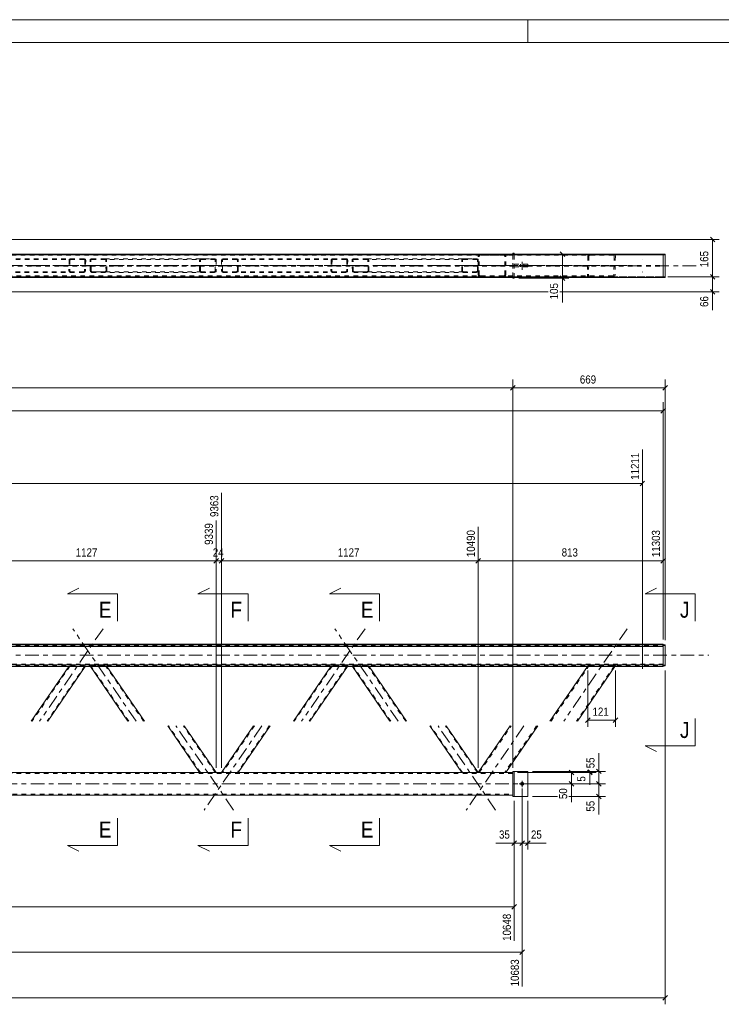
# Model space of a CAD drawing. Header units: millimetres. Extents: x 0 to 914, y 0 to 420.
# Tile 9 of 10: x 592 to 747, y 204 to 420. Entities that reach past the tile are written whole.
import ezdxf

# ---------------------------------------------------------------- set-up
doc = ezdxf.new("R2010")
doc.units = ezdxf.units.MM
for name, pattern in [('XKITLINE00', [0]), ('XKITLINE01', [4, 1, -1, 1, -1]), ('XKITLINE02', [4, 2, -2]), ('XKITLINE03', [6, 3, -1, 1, -1])]:
    doc.linetypes.add(name, pattern=pattern)
for name, color, linetype, lineweight in [('Arkusz rysunku', 3, 'Continuous', 0), ('Element', 2, 'Continuous', 0), ('Przekrój', 7, 'Continuous', 0), ('Wymiar', 4, 'Continuous', 0), ('Śruba', 3, 'Continuous', 0)]:
    doc.layers.add(name, color=color, linetype=linetype, lineweight=lineweight)
doc.styles.add('ARIAL', font='ARIAL.TTF')

msp = doc.modelspace()

# ---------------------------------------------------------------- linework, layer by layer
at = {"layer": 'Arkusz rysunku', "linetype": 'XKITLINE00', "lineweight": 0}
for p, q in [((914, 420), (0, 420)), ((704, 415), (704, 420)), ((909, 415), (5, 415))]:
    msp.add_line(p, q, dxfattribs=at)
at = {"layer": 'Element', "linetype": 'XKITLINE00', "lineweight": 0}
for p, q in [((733.78, 368.48), (135.58, 368.48)), ((135.58, 368.47), (733.78, 368.47)), ((135.58, 368.34), (733.78, 368.34)), ((135.58, 368.33), (733.78, 368.33)), ((700.73, 368.73), (700.73, 368.48)), ((701.03, 368.73), (700.73, 368.73)), ((701.03, 368.73), (701.03, 368.48)), ((717.69, 368.48), (717.67, 368.48)), ((717.69, 368.48), (722.78, 368.48)), ((717.69, 368.48), (717.69, 368.48)), ((722.78, 368.48), (722.79, 368.48)), ((733.78, 368.47), (733.78, 368.48)), ((733.78, 368.33), (733.78, 368.48)), ((733.78, 368.48), (734.18, 368.48)), ((733.78, 363.33), (733.78, 368.34)), ((733.78, 368.33), (734.18, 368.33)), ((734.18, 368.48), (734.18, 363.34)), ((450.02, 363.33), (733.78, 363.33)), ((700.73, 363.33), (700.73, 363.23)), ((700.73, 363.23), (701.03, 363.23)), ((701.03, 363.23), (701.03, 363.33)), ((733.78, 363.34), (734.18, 363.34)), ((135.58, 282.8), (733.78, 282.8)), ((135.58, 282.65), (733.78, 282.65)), ((733.78, 282.25), (135.58, 282.25)), ((733.78, 282.8), (733.78, 282.25)), ((734.18, 282.65), (733.78, 282.65)), ((733.78, 282.5), (734.18, 282.5)), ((733.78, 282.5), (733.78, 278)), ((734.18, 282.65), (734.18, 278)), ((135.58, 278.25), (733.78, 278.25)), ((717.57, 277.85), (151.85, 277.85)), ((603.18, 277.85), (594.95, 265.83)), ((606.81, 277.85), (598.59, 265.83)), ((616.17, 265.83), (607.94, 277.85)), ((619.8, 265.83), (611.57, 277.85)), ((660.74, 277.85), (652.52, 265.83)), ((664.38, 277.85), (656.15, 265.83)), ((673.73, 265.83), (665.5, 277.85)), ((677.37, 265.83), (669.14, 277.85)), ((717.1, 277.85), (708.87, 265.83)), ((723.16, 277.85), (714.93, 265.83)), ((717.58, 277.85), (717.57, 277.85)), ((717.58, 277.85), (722.67, 277.85)), ((722.67, 277.85), (722.68, 277.85)), ((733.78, 277.85), (722.68, 277.85)), ((733.78, 278.25), (733.78, 277.85)), ((733.78, 278), (734.18, 278)), ((631.92, 254.58), (624.91, 264.83)), ((635.56, 254.58), (628.54, 264.83)), ((643.78, 264.83), (636.76, 254.58)), ((647.41, 264.83), (640.4, 254.58)), ((689.49, 254.58), (682.47, 264.83)), ((693.12, 254.58), (686.11, 264.83)), ((700.13, 264.83), (693.12, 254.58)), ((706.19, 264.83), (699.18, 254.58)), ((693.12, 254.58), (435.82, 254.58)), ((693.12, 254.58), (693.12, 254.58)), ((698.69, 254.58), (693.12, 254.58)), ((699.14, 254.58), (698.69, 254.58)), ((699.18, 254.58), (699.14, 254.58)), ((700.73, 254.58), (699.18, 254.58)), ((699.18, 254.58), (699.18, 254.58)), ((701.03, 254.83), (700.73, 254.83)), ((700.73, 254.83), (700.73, 249.33)), ((701.03, 249.33), (701.03, 254.83)), ((704.03, 254.83), (701.03, 254.83)), ((704.03, 249.33), (704.03, 254.83)), ((426.82, 249.58), (700.73, 249.58)), ((700.73, 249.33), (701.03, 249.33)), ((701.03, 249.33), (704.03, 249.33))]:
    msp.add_line(p, q, dxfattribs=at)
at = {"layer": 'Element', "linetype": 'XKITLINE01', "lineweight": 0}
for p, q in [((700.73, 368.48), (168.62, 368.48)), ((168.62, 368.28), (700.73, 368.28)), ((693.12, 368.08), (693.15, 368.23)), ((693.12, 363.88), (693.12, 368.08)), ((693.38, 368.16), (693.36, 368.08)), ((693.36, 363.88), (693.36, 368.08)), ((693.43, 368.22), (693.38, 368.16)), ((693.42, 368.45), (693.53, 368.47)), ((693.51, 368.26), (693.43, 368.22)), ((693.6, 368.28), (693.51, 368.26)), ((693.53, 368.47), (693.6, 368.48)), ((717.67, 368.48), (693.6, 368.48)), ((722.78, 368.28), (693.6, 368.28)), ((698.69, 368.48), (698.88, 368.45)), ((698.78, 368.26), (698.69, 368.28)), ((698.86, 368.22), (698.78, 368.26)), ((698.92, 368.16), (698.86, 368.22)), ((698.93, 368.08), (698.92, 368.16)), ((698.93, 363.88), (698.93, 368.08)), ((699.14, 368.23), (699.18, 368.08)), ((699.18, 363.88), (699.18, 368.08)), ((700.73, 363.33), (700.73, 368.48)), ((700.73, 368.48), (700.73, 363.48)), ((701.03, 363.33), (701.03, 368.48)), ((717.2, 368.08), (717.11, 363.88)), ((717.24, 368.23), (717.2, 368.08)), ((717.35, 368.36), (717.24, 368.23)), ((717.51, 368.45), (717.35, 368.36)), ((717.44, 368.08), (717.35, 363.88)), ((717.44, 368.08), (717.46, 368.16)), ((717.46, 368.16), (717.51, 368.22)), ((717.69, 368.48), (717.51, 368.45)), ((717.51, 368.22), (717.59, 368.27)), ((717.59, 368.27), (717.69, 368.28)), ((722.78, 368.28), (722.87, 368.27)), ((722.79, 368.48), (722.97, 368.45)), ((722.87, 368.27), (722.95, 368.22)), ((723.01, 368.08), (722.92, 363.88)), ((722.95, 368.22), (723, 368.16)), ((723.12, 368.37), (722.97, 368.45)), ((723, 368.16), (723.01, 368.08)), ((723.22, 368.24), (723.12, 368.37)), ((723.26, 368.08), (723.17, 363.88)), ((723.26, 368.08), (723.22, 368.24)), ((733.78, 368.48), (733.78, 368.34)), ((733.78, 368.48), (733.78, 363.34)), ((450.02, 365.99), (733.78, 365.99)), ((450.02, 365.83), (733.78, 365.83)), ((606.54, 367.48), (579.56, 367.48)), ((606.53, 367.33), (579.56, 367.33)), ((603.26, 367.18), (603.21, 364.78)), ((603.29, 367.29), (603.26, 367.18)), ((603.37, 367.39), (603.29, 367.29)), ((603.49, 367.46), (603.37, 367.39)), ((603.44, 367.18), (603.39, 364.78)), ((603.44, 367.18), (603.46, 367.24)), ((603.46, 367.24), (603.5, 367.29)), ((603.63, 367.48), (603.49, 367.46)), ((603.5, 367.29), (603.56, 367.32)), ((603.56, 367.32), (603.62, 367.33)), ((606.53, 367.33), (606.6, 367.32)), ((606.67, 367.46), (606.54, 367.48)), ((606.6, 367.32), (606.66, 367.29)), ((606.66, 367.29), (606.7, 367.24)), ((606.71, 367.18), (606.66, 364.78)), ((606.79, 367.39), (606.67, 367.46)), ((606.7, 367.24), (606.71, 367.18)), ((606.87, 367.29), (606.79, 367.39)), ((606.89, 367.18), (606.84, 364.78)), ((606.89, 367.18), (606.87, 367.29)), ((607.88, 367.29), (607.86, 367.18)), ((607.91, 364.78), (607.86, 367.18)), ((607.96, 367.39), (607.88, 367.29)), ((608.08, 367.46), (607.96, 367.39)), ((608.04, 367.18), (608.05, 367.24)), ((608.09, 364.78), (608.04, 367.18)), ((608.05, 367.24), (608.09, 367.29)), ((608.22, 367.48), (608.08, 367.46)), ((608.09, 367.29), (608.15, 367.32)), ((608.15, 367.32), (608.22, 367.33)), ((608.22, 367.48), (611.12, 367.48)), ((608.22, 367.33), (632.28, 367.33)), ((608.22, 367.33), (611.13, 367.33)), ((611.12, 367.48), (635.19, 367.48)), ((611.26, 367.46), (611.12, 367.48)), ((611.13, 367.33), (611.2, 367.32)), ((611.2, 367.32), (611.26, 367.29)), ((611.38, 367.39), (611.26, 367.46)), ((611.26, 367.29), (611.3, 367.24)), ((611.3, 367.24), (611.31, 367.18)), ((611.36, 364.78), (611.31, 367.18)), ((611.46, 367.29), (611.38, 367.39)), ((611.49, 367.18), (611.46, 367.29)), ((611.55, 364.78), (611.49, 367.18)), ((631.92, 367.18), (631.95, 367.29)), ((631.92, 364.78), (631.92, 367.18)), ((631.95, 367.29), (632.03, 367.39)), ((632.03, 367.39), (632.14, 367.46)), ((632.12, 367.24), (632.1, 367.18)), ((632.1, 364.78), (632.1, 367.18)), ((632.15, 367.29), (632.12, 367.24)), ((632.14, 367.46), (632.28, 367.48)), ((632.21, 367.32), (632.15, 367.29)), ((632.28, 367.33), (632.21, 367.32)), ((632.28, 367.48), (635.19, 367.48)), ((632.28, 367.33), (635.19, 367.33)), ((635.19, 367.48), (635.33, 367.46)), ((635.26, 367.32), (635.19, 367.33)), ((635.32, 367.29), (635.26, 367.32)), ((635.36, 367.24), (635.32, 367.29)), ((635.33, 367.46), (635.45, 367.39)), ((635.37, 367.18), (635.36, 367.24)), ((635.37, 364.78), (635.37, 367.18)), ((635.45, 367.39), (635.53, 367.29)), ((635.53, 367.29), (635.56, 367.18)), ((635.56, 367.18), (635.56, 364.78)), ((636.76, 367.18), (636.79, 367.29)), ((636.76, 367.18), (636.76, 364.78)), ((636.79, 367.29), (636.87, 367.39)), ((636.87, 367.39), (636.99, 367.46)), ((636.96, 367.24), (636.94, 367.18)), ((636.94, 364.78), (636.94, 367.18)), ((637, 367.29), (636.96, 367.24)), ((636.99, 367.46), (637.13, 367.48)), ((637.06, 367.32), (637, 367.29)), ((637.13, 367.33), (637.06, 367.32)), ((664.1, 367.48), (637.13, 367.48)), ((664.1, 367.33), (637.13, 367.33)), ((640.03, 367.48), (640.17, 367.46)), ((640.1, 367.32), (640.03, 367.33)), ((640.16, 367.29), (640.1, 367.32)), ((640.2, 367.24), (640.16, 367.29)), ((640.17, 367.46), (640.29, 367.39)), ((640.22, 367.18), (640.2, 367.24)), ((640.22, 364.78), (640.22, 367.18)), ((640.29, 367.39), (640.37, 367.29)), ((640.37, 367.29), (640.4, 367.18)), ((640.4, 364.78), (640.4, 367.18)), ((660.82, 367.18), (660.77, 364.78)), ((660.85, 367.29), (660.82, 367.18)), ((660.94, 367.39), (660.85, 367.29)), ((661.05, 367.46), (660.94, 367.39)), ((661.01, 367.18), (660.95, 364.78)), ((661.01, 367.18), (661.02, 367.24)), ((661.02, 367.24), (661.06, 367.29)), ((661.19, 367.48), (661.05, 367.46)), ((661.06, 367.29), (661.12, 367.32)), ((661.12, 367.32), (661.19, 367.33)), ((664.24, 367.46), (664.1, 367.48)), ((664.1, 367.33), (664.17, 367.32)), ((664.17, 367.32), (664.23, 367.29)), ((664.23, 367.29), (664.27, 367.24)), ((664.28, 367.18), (664.23, 364.78)), ((664.36, 367.39), (664.24, 367.46)), ((664.27, 367.24), (664.28, 367.18)), ((664.43, 367.29), (664.36, 367.39)), ((664.46, 367.18), (664.41, 364.78)), ((664.46, 367.18), (664.43, 367.29)), ((665.45, 367.29), (665.42, 367.18)), ((665.48, 364.78), (665.42, 367.18)), ((665.53, 367.39), (665.45, 367.29)), ((665.64, 367.46), (665.53, 367.39)), ((665.61, 367.18), (665.62, 367.24)), ((665.66, 364.78), (665.61, 367.18)), ((665.62, 367.24), (665.66, 367.29)), ((665.78, 367.48), (665.64, 367.46)), ((665.66, 367.29), (665.72, 367.32)), ((665.72, 367.32), (665.79, 367.33)), ((665.78, 367.48), (668.69, 367.48)), ((665.79, 367.33), (689.85, 367.33)), ((665.79, 367.33), (668.69, 367.33)), ((668.69, 367.48), (692.76, 367.48)), ((668.83, 367.46), (668.69, 367.48)), ((668.69, 367.33), (668.76, 367.32)), ((668.76, 367.32), (668.82, 367.29)), ((668.82, 367.29), (668.86, 367.24)), ((668.95, 367.39), (668.83, 367.46)), ((668.86, 367.24), (668.88, 367.18)), ((668.93, 364.78), (668.88, 367.18)), ((669.03, 367.29), (668.95, 367.39)), ((669.06, 367.18), (669.03, 367.29)), ((669.11, 364.78), (669.06, 367.18)), ((689.49, 367.18), (689.51, 367.29)), ((689.49, 364.78), (689.49, 367.18)), ((689.51, 367.29), (689.59, 367.39)), ((689.59, 367.39), (689.71, 367.46)), ((689.68, 367.24), (689.67, 367.18)), ((689.67, 364.78), (689.67, 367.18)), ((689.72, 367.29), (689.68, 367.24)), ((689.71, 367.46), (689.85, 367.48)), ((689.78, 367.32), (689.72, 367.29)), ((689.85, 367.33), (689.78, 367.32)), ((689.85, 367.48), (692.76, 367.48)), ((689.85, 367.33), (692.76, 367.33)), ((692.76, 367.48), (692.9, 367.46)), ((692.83, 367.32), (692.76, 367.33)), ((692.89, 367.29), (692.83, 367.32)), ((692.93, 367.24), (692.89, 367.29)), ((692.9, 367.46), (693.01, 367.39)), ((692.94, 367.18), (692.93, 367.24)), ((692.94, 364.78), (692.94, 367.18)), ((693.01, 367.39), (693.09, 367.29)), ((693.09, 367.29), (693.12, 367.18)), ((693.12, 364.78), (693.12, 367.18)), ((701.03, 365.68), (701.03, 366.28)), ((701.03, 366.28), (704.03, 366.28)), ((701.03, 366.28), (701.03, 365.68)), ((701.03, 365.68), (704.03, 365.68)), ((704.03, 365.68), (704.03, 366.28)), ((700.73, 363.68), (450.02, 363.68)), ((606.47, 364.63), (579.56, 364.63)), ((606.47, 364.48), (579.56, 364.48)), ((603.21, 364.78), (603.23, 364.66)), ((603.23, 364.66), (603.31, 364.57)), ((603.31, 364.57), (603.42, 364.5)), ((603.4, 364.72), (603.39, 364.78)), ((603.44, 364.67), (603.4, 364.72)), ((603.42, 364.5), (603.56, 364.48)), ((603.5, 364.64), (603.44, 364.67)), ((603.57, 364.63), (603.5, 364.64)), ((606.54, 364.64), (606.47, 364.63)), ((606.47, 364.48), (606.61, 364.5)), ((606.6, 364.67), (606.54, 364.64)), ((606.64, 364.72), (606.6, 364.67)), ((606.61, 364.5), (606.73, 364.57)), ((606.66, 364.78), (606.64, 364.72)), ((606.73, 364.57), (606.81, 364.66)), ((606.81, 364.66), (606.84, 364.78)), ((607.91, 364.78), (607.94, 364.66)), ((607.94, 364.66), (608.02, 364.57)), ((608.02, 364.57), (608.14, 364.5)), ((608.11, 364.72), (608.09, 364.78)), ((608.15, 364.67), (608.11, 364.72)), ((608.14, 364.5), (608.28, 364.48)), ((608.21, 364.64), (608.15, 364.67)), ((608.28, 364.63), (608.21, 364.64)), ((632.28, 364.63), (608.28, 364.63)), ((608.28, 364.63), (611.19, 364.63)), ((611.19, 364.48), (608.28, 364.48)), ((611.25, 364.64), (611.19, 364.63)), ((611.19, 364.48), (611.33, 364.5)), ((635.19, 364.48), (611.19, 364.48)), ((611.31, 364.67), (611.25, 364.64)), ((611.35, 364.72), (611.31, 364.67)), ((611.33, 364.5), (611.44, 364.57)), ((611.36, 364.78), (611.35, 364.72)), ((611.44, 364.57), (611.52, 364.66)), ((611.52, 364.66), (611.55, 364.78)), ((631.95, 364.66), (631.92, 364.78)), ((632.03, 364.57), (631.95, 364.66)), ((632.14, 364.5), (632.03, 364.57)), ((632.1, 364.78), (632.12, 364.72)), ((632.12, 364.72), (632.15, 364.67)), ((632.28, 364.48), (632.14, 364.5)), ((632.15, 364.67), (632.21, 364.64)), ((632.21, 364.64), (632.28, 364.63)), ((635.19, 364.63), (632.28, 364.63)), ((632.28, 364.48), (635.19, 364.48)), ((635.19, 364.63), (635.26, 364.64)), ((635.33, 364.5), (635.19, 364.48)), ((635.26, 364.64), (635.32, 364.67)), ((635.32, 364.67), (635.36, 364.72)), ((635.45, 364.57), (635.33, 364.5)), ((635.36, 364.72), (635.37, 364.78)), ((635.53, 364.66), (635.45, 364.57)), ((635.56, 364.78), (635.53, 364.66)), ((636.79, 364.66), (636.76, 364.78)), ((636.87, 364.57), (636.79, 364.66)), ((636.99, 364.5), (636.87, 364.57)), ((636.94, 364.78), (636.96, 364.72)), ((636.96, 364.72), (637, 364.67)), ((637.13, 364.48), (636.99, 364.5)), ((637, 364.67), (637.06, 364.64)), ((637.06, 364.64), (637.13, 364.63)), ((664.04, 364.63), (637.13, 364.63)), ((664.04, 364.48), (637.13, 364.48)), ((640.03, 364.63), (640.1, 364.64)), ((640.17, 364.5), (640.03, 364.48)), ((640.1, 364.64), (640.16, 364.67)), ((640.16, 364.67), (640.2, 364.72)), ((640.29, 364.57), (640.17, 364.5)), ((640.2, 364.72), (640.22, 364.78)), ((640.37, 364.66), (640.29, 364.57)), ((640.4, 364.78), (640.37, 364.66)), ((660.77, 364.78), (660.8, 364.66)), ((660.8, 364.66), (660.87, 364.57)), ((660.87, 364.57), (660.99, 364.5)), ((660.97, 364.72), (660.95, 364.78)), ((661.01, 364.67), (660.97, 364.72)), ((660.99, 364.5), (661.13, 364.48)), ((661.06, 364.64), (661.01, 364.67)), ((661.13, 364.63), (661.06, 364.64)), ((664.11, 364.64), (664.04, 364.63)), ((664.04, 364.48), (664.18, 364.5)), ((664.17, 364.67), (664.11, 364.64)), ((664.21, 364.72), (664.17, 364.67)), ((664.18, 364.5), (664.3, 364.57)), ((664.23, 364.78), (664.21, 364.72)), ((664.3, 364.57), (664.38, 364.66)), ((664.38, 364.66), (664.41, 364.78)), ((665.48, 364.78), (665.51, 364.66)), ((665.51, 364.66), (665.59, 364.57)), ((665.59, 364.57), (665.71, 364.5)), ((665.67, 364.72), (665.66, 364.78)), ((665.71, 364.67), (665.67, 364.72)), ((665.77, 364.64), (665.71, 364.67)), ((665.71, 364.5), (665.85, 364.48)), ((665.84, 364.63), (665.77, 364.64)), ((689.85, 364.63), (665.84, 364.63)), ((665.84, 364.63), (668.75, 364.63)), ((668.75, 364.48), (665.85, 364.48)), ((668.82, 364.64), (668.75, 364.63)), ((668.75, 364.48), (668.89, 364.5)), ((692.76, 364.48), (668.75, 364.48)), ((668.88, 364.67), (668.82, 364.64)), ((668.92, 364.72), (668.88, 364.67)), ((668.89, 364.5), (669.01, 364.57)), ((668.93, 364.78), (668.92, 364.72)), ((669.01, 364.57), (669.09, 364.66)), ((669.09, 364.66), (669.11, 364.78)), ((689.51, 364.66), (689.49, 364.78)), ((689.59, 364.57), (689.51, 364.66)), ((689.71, 364.5), (689.59, 364.57)), ((689.67, 364.78), (689.68, 364.72)), ((689.68, 364.72), (689.72, 364.67)), ((689.85, 364.48), (689.71, 364.5)), ((689.72, 364.67), (689.78, 364.64)), ((689.78, 364.64), (689.85, 364.63)), ((692.76, 364.63), (689.85, 364.63)), ((689.85, 364.48), (692.76, 364.48)), ((692.76, 364.63), (692.83, 364.64)), ((692.9, 364.5), (692.76, 364.48)), ((692.83, 364.64), (692.89, 364.67)), ((692.89, 364.67), (692.93, 364.72)), ((693.01, 364.57), (692.9, 364.5)), ((692.93, 364.72), (692.94, 364.78)), ((693.09, 364.66), (693.01, 364.57)), ((693.12, 364.78), (693.09, 364.66)), ((693.15, 363.73), (693.12, 363.88)), ((693.36, 363.88), (693.38, 363.8)), ((693.38, 363.8), (693.43, 363.74)), ((693.6, 363.48), (693.42, 363.51)), ((693.43, 363.74), (693.51, 363.69)), ((693.51, 363.69), (693.6, 363.68)), ((722.68, 363.68), (693.6, 363.68)), ((698.69, 363.68), (698.78, 363.7)), ((698.88, 363.51), (698.69, 363.48)), ((698.78, 363.7), (698.86, 363.74)), ((698.86, 363.74), (698.92, 363.8)), ((698.92, 363.8), (698.93, 363.88)), ((699.18, 363.88), (699.14, 363.73)), ((717.11, 363.88), (717.14, 363.73)), ((717.14, 363.73), (717.24, 363.6)), ((717.24, 363.6), (717.4, 363.51)), ((717.37, 363.81), (717.35, 363.88)), ((717.42, 363.74), (717.37, 363.81)), ((717.4, 363.51), (717.58, 363.48)), ((717.5, 363.7), (717.42, 363.74)), ((717.59, 363.68), (717.5, 363.7)), ((722.67, 363.48), (722.86, 363.51)), ((722.77, 363.7), (722.68, 363.68)), ((722.85, 363.74), (722.77, 363.7)), ((722.9, 363.81), (722.85, 363.74)), ((722.86, 363.51), (723.02, 363.6)), ((722.92, 363.88), (722.9, 363.81)), ((723.02, 363.6), (723.13, 363.73)), ((723.13, 363.73), (723.17, 363.88)), ((450.02, 363.48), (733.78, 363.48)), ((700.73, 363.48), (450.02, 363.48)), ((733.78, 363.47), (450.02, 363.47)), ((450.02, 363.34), (733.78, 363.34)), ((722.67, 363.48), (693.6, 363.48)), ((734.18, 363.48), (733.78, 363.48)), ((135.58, 282.4), (733.78, 282.4)), ((135.58, 282.3), (733.78, 282.3)), ((733.78, 282.65), (733.78, 282.4)), ((733.78, 282.65), (733.78, 282.5)), ((733.78, 282.25), (733.78, 278.25)), ((734.18, 282.5), (734.18, 278.16)), ((733.78, 278.41), (135.58, 278.41)), ((733.78, 278.35), (135.58, 278.35)), ((135.58, 278.01), (733.78, 278.01)), ((603.44, 277.97), (595.13, 265.83)), ((606.71, 277.97), (598.4, 265.83)), ((603.21, 277.89), (603.18, 277.85)), ((603.21, 277.89), (603.26, 277.97)), ((603.21, 277.89), (603.23, 277.89)), ((603.23, 277.89), (603.31, 277.88)), ((603.29, 277.97), (603.26, 277.97)), ((603.37, 277.97), (603.29, 277.97)), ((603.31, 277.88), (603.42, 277.88)), ((603.49, 277.97), (603.37, 277.97)), ((603.4, 277.89), (603.39, 277.89)), ((603.44, 277.89), (603.4, 277.89)), ((603.42, 277.88), (603.56, 277.88)), ((603.44, 277.97), (603.46, 277.97)), ((603.5, 277.89), (603.44, 277.89)), ((603.46, 277.97), (603.5, 277.97)), ((603.63, 277.98), (603.49, 277.97)), ((603.5, 277.97), (603.56, 277.97)), ((603.57, 277.89), (603.5, 277.89)), ((603.56, 277.97), (603.62, 277.97)), ((603.56, 277.88), (606.47, 277.88)), ((603.57, 277.89), (606.47, 277.89)), ((603.62, 277.97), (606.53, 277.97)), ((603.63, 277.98), (606.54, 277.98)), ((606.54, 277.89), (606.47, 277.89)), ((606.47, 277.88), (606.61, 277.88)), ((606.53, 277.97), (606.6, 277.97)), ((606.67, 277.97), (606.54, 277.98)), ((606.6, 277.89), (606.54, 277.89)), ((606.6, 277.97), (606.66, 277.97)), ((606.64, 277.89), (606.6, 277.89)), ((606.61, 277.88), (606.73, 277.88)), ((606.66, 277.89), (606.64, 277.89)), ((606.66, 277.97), (606.7, 277.97)), ((606.79, 277.97), (606.67, 277.97)), ((606.7, 277.97), (606.71, 277.97)), ((606.73, 277.88), (606.81, 277.89)), ((606.87, 277.97), (606.79, 277.97)), ((606.84, 277.89), (606.81, 277.85)), ((606.81, 277.89), (606.84, 277.89)), ((606.84, 277.89), (606.89, 277.97)), ((606.89, 277.97), (606.87, 277.97)), ((607.91, 277.89), (607.86, 277.97)), ((607.88, 277.97), (607.86, 277.97)), ((607.96, 277.97), (607.88, 277.97)), ((607.94, 277.85), (607.91, 277.89)), ((607.91, 277.89), (607.94, 277.89)), ((607.94, 277.89), (608.02, 277.88)), ((608.08, 277.97), (607.96, 277.97)), ((608.02, 277.88), (608.14, 277.88)), ((616.35, 265.83), (608.04, 277.97)), ((608.04, 277.97), (608.09, 277.89)), ((608.04, 277.97), (608.05, 277.97)), ((608.05, 277.97), (608.09, 277.97)), ((608.22, 277.98), (608.08, 277.97)), ((608.09, 277.97), (608.15, 277.97)), ((608.11, 277.89), (608.09, 277.89)), ((608.15, 277.89), (608.11, 277.89)), ((608.14, 277.88), (608.28, 277.88)), ((608.15, 277.97), (608.22, 277.97)), ((608.21, 277.89), (608.15, 277.89)), ((608.28, 277.89), (608.21, 277.89)), ((608.22, 277.98), (611.12, 277.98)), ((608.22, 277.97), (611.13, 277.97)), ((608.28, 277.89), (611.19, 277.89)), ((608.28, 277.88), (611.19, 277.88)), ((611.26, 277.97), (611.12, 277.98)), ((611.13, 277.97), (611.2, 277.97)), ((611.25, 277.89), (611.19, 277.89)), ((611.19, 277.88), (611.33, 277.88)), ((611.2, 277.97), (611.26, 277.97)), ((611.31, 277.89), (611.25, 277.89)), ((611.26, 277.97), (611.3, 277.97)), ((611.38, 277.97), (611.26, 277.97)), ((611.3, 277.97), (611.31, 277.97)), ((619.62, 265.83), (611.31, 277.97)), ((611.31, 277.97), (611.36, 277.89)), ((611.35, 277.89), (611.31, 277.89)), ((611.33, 277.88), (611.44, 277.88)), ((611.36, 277.89), (611.35, 277.89)), ((611.46, 277.97), (611.38, 277.97)), ((611.44, 277.88), (611.52, 277.89)), ((611.49, 277.97), (611.46, 277.97)), ((611.55, 277.89), (611.49, 277.97)), ((611.52, 277.89), (611.55, 277.89)), ((611.57, 277.85), (611.55, 277.89)), ((661.01, 277.97), (652.7, 265.83)), ((664.28, 277.97), (655.97, 265.83)), ((660.77, 277.89), (660.74, 277.85)), ((660.77, 277.89), (660.82, 277.97)), ((660.77, 277.89), (660.8, 277.89)), ((660.8, 277.89), (660.87, 277.88)), ((660.85, 277.97), (660.82, 277.97)), ((660.94, 277.97), (660.85, 277.97)), ((660.87, 277.88), (660.99, 277.88)), ((661.05, 277.97), (660.94, 277.97)), ((660.97, 277.89), (660.95, 277.89)), ((661.01, 277.89), (660.97, 277.89)), ((660.99, 277.88), (661.13, 277.88)), ((661.01, 277.97), (661.02, 277.97)), ((661.06, 277.89), (661.01, 277.89)), ((661.02, 277.97), (661.06, 277.97)), ((661.19, 277.98), (661.05, 277.97)), ((661.06, 277.97), (661.12, 277.97)), ((661.13, 277.89), (661.06, 277.89)), ((661.12, 277.97), (661.19, 277.97)), ((661.13, 277.89), (664.04, 277.89)), ((661.13, 277.88), (664.04, 277.88)), ((661.19, 277.98), (664.1, 277.98)), ((661.19, 277.97), (664.1, 277.97)), ((664.11, 277.89), (664.04, 277.89)), ((664.04, 277.88), (664.18, 277.88)), ((664.24, 277.97), (664.1, 277.98)), ((664.1, 277.97), (664.17, 277.97)), ((664.17, 277.89), (664.11, 277.89)), ((664.17, 277.97), (664.23, 277.97)), ((664.21, 277.89), (664.17, 277.89)), ((664.18, 277.88), (664.3, 277.88)), ((664.23, 277.89), (664.21, 277.89)), ((664.23, 277.97), (664.27, 277.97)), ((664.36, 277.97), (664.24, 277.97)), ((664.27, 277.97), (664.28, 277.97)), ((664.3, 277.88), (664.38, 277.89)), ((664.43, 277.97), (664.36, 277.97)), ((664.41, 277.89), (664.38, 277.85)), ((664.38, 277.89), (664.41, 277.89)), ((664.41, 277.89), (664.46, 277.97)), ((664.46, 277.97), (664.43, 277.97)), ((665.48, 277.89), (665.42, 277.97)), ((665.45, 277.97), (665.42, 277.97)), ((665.53, 277.97), (665.45, 277.97)), ((665.5, 277.85), (665.48, 277.89)), ((665.48, 277.89), (665.51, 277.89)), ((665.51, 277.89), (665.59, 277.88)), ((665.64, 277.97), (665.53, 277.97)), ((665.59, 277.88), (665.71, 277.88)), ((673.91, 265.83), (665.61, 277.97)), ((665.61, 277.97), (665.66, 277.89)), ((665.61, 277.97), (665.62, 277.97)), ((665.62, 277.97), (665.66, 277.97)), ((665.78, 277.98), (665.64, 277.97)), ((665.66, 277.97), (665.72, 277.97)), ((665.67, 277.89), (665.66, 277.89)), ((665.71, 277.89), (665.67, 277.89)), ((665.77, 277.89), (665.71, 277.89)), ((665.71, 277.88), (665.85, 277.88)), ((665.72, 277.97), (665.79, 277.97)), ((665.84, 277.89), (665.77, 277.89)), ((665.78, 277.98), (668.69, 277.98)), ((665.79, 277.97), (668.69, 277.97)), ((665.84, 277.89), (668.75, 277.89)), ((665.85, 277.88), (668.75, 277.88)), ((668.83, 277.97), (668.69, 277.98)), ((668.69, 277.97), (668.76, 277.97)), ((668.82, 277.89), (668.75, 277.89)), ((668.75, 277.88), (668.89, 277.88)), ((668.76, 277.97), (668.82, 277.97)), ((668.82, 277.97), (668.86, 277.97)), ((668.88, 277.89), (668.82, 277.89)), ((668.95, 277.97), (668.83, 277.97)), ((668.86, 277.97), (668.88, 277.97)), ((677.19, 265.83), (668.88, 277.97)), ((668.88, 277.97), (668.93, 277.89)), ((668.92, 277.89), (668.88, 277.89)), ((668.89, 277.88), (669.01, 277.88)), ((668.93, 277.89), (668.92, 277.89)), ((669.03, 277.97), (668.95, 277.97)), ((669.01, 277.88), (669.09, 277.89)), ((669.06, 277.97), (669.03, 277.97)), ((669.11, 277.89), (669.06, 277.97)), ((669.09, 277.89), (669.11, 277.89)), ((669.14, 277.85), (669.11, 277.89)), ((709.11, 265.83), (717.44, 277.99)), ((723.01, 277.99), (714.69, 265.83)), ((717.11, 277.86), (717.1, 277.85)), ((717.11, 277.86), (717.2, 277.99)), ((717.11, 277.86), (717.14, 277.86)), ((717.14, 277.86), (717.24, 277.85)), ((717.24, 278), (717.2, 277.99)), ((717.35, 278), (717.24, 278)), ((717.24, 277.85), (717.4, 277.85)), ((717.51, 278.01), (717.35, 278)), ((717.44, 277.99), (717.35, 277.86)), ((717.37, 277.86), (717.35, 277.86)), ((717.42, 277.86), (717.37, 277.86)), ((717.57, 277.85), (717.4, 277.85)), ((717.5, 277.86), (717.42, 277.86)), ((717.44, 277.99), (717.46, 278)), ((717.46, 278), (717.51, 278)), ((717.59, 277.86), (717.5, 277.86)), ((717.69, 278.01), (717.51, 278.01)), ((717.51, 278), (717.59, 278)), ((722.68, 277.85), (717.57, 277.85)), ((717.59, 278), (717.69, 278)), ((717.59, 277.86), (722.68, 277.86)), ((717.69, 278.01), (722.78, 278.01)), ((717.69, 278), (722.78, 278)), ((722.77, 277.86), (722.68, 277.86)), ((722.68, 277.85), (722.86, 277.85)), ((722.85, 277.86), (722.77, 277.86)), ((722.97, 278.01), (722.78, 278.01)), ((722.78, 278), (722.87, 278)), ((722.9, 277.86), (722.85, 277.86)), ((722.86, 277.85), (723.02, 277.85)), ((722.87, 278), (722.95, 278)), ((722.92, 277.86), (722.9, 277.86)), ((722.92, 277.86), (723.01, 277.99)), ((722.95, 278), (723, 278)), ((723.12, 278), (722.97, 278.01)), ((723, 278), (723.01, 277.99)), ((723.02, 277.85), (723.13, 277.86)), ((723.22, 278), (723.12, 278)), ((723.13, 277.86), (723.17, 277.86)), ((723.17, 277.86), (723.16, 277.85)), ((723.17, 277.86), (723.26, 277.99)), ((723.26, 277.99), (723.22, 278)), ((734.18, 278.16), (733.78, 278.16)), ((632.1, 254.58), (625.09, 264.83)), ((635.37, 254.58), (628.36, 264.83)), ((643.96, 264.83), (636.94, 254.58)), ((647.23, 264.83), (640.22, 254.58)), ((689.67, 254.58), (682.65, 264.83)), ((692.94, 254.58), (685.92, 264.83)), ((693.36, 254.58), (700.37, 264.83)), ((705.95, 264.83), (698.93, 254.58)), ((700.73, 254.38), (435.82, 254.38)), ((635.56, 254.58), (631.92, 254.58)), ((640.4, 254.58), (636.76, 254.58)), ((693.12, 254.58), (689.49, 254.58)), ((699.18, 254.58), (693.12, 254.58)), ((693.12, 254.58), (693.12, 254.58)), ((693.12, 254.58), (693.12, 254.58)), ((693.36, 254.58), (693.36, 254.58)), ((693.6, 254.58), (693.6, 254.58)), ((698.69, 254.58), (699.03, 254.58)), ((698.93, 254.58), (698.93, 254.58)), ((700.73, 249.58), (700.73, 254.58)), ((701.03, 254.83), (701.03, 249.33)), ((426.82, 249.78), (700.73, 249.78))]:
    msp.add_line(p, q, dxfattribs=at)
at = {"layer": 'Element', "linetype": 'XKITLINE03', "lineweight": 0}
for p, q in [((450.02, 365.98), (710.73, 365.98)), ((450.02, 365.91), (741.5, 365.91)), ((610.7, 365.98), (575.37, 365.98)), ((639.38, 365.98), (604.05, 365.98)), ((668.26, 365.98), (632.93, 365.98)), ((696.95, 365.98), (661.62, 365.98)), ((725.83, 365.98), (690.5, 365.98)), ((610.7, 286.18), (596.77, 265.83)), ((617.98, 265.83), (604.05, 286.18)), ((668.26, 286.18), (654.33, 265.83)), ((675.55, 265.83), (661.62, 286.18)), ((725.83, 286.18), (711.9, 265.83)), ((125.58, 280.33), (743.78, 280.33)), ((639.38, 246.33), (626.72, 264.83)), ((645.6, 264.83), (632.93, 246.33)), ((696.95, 246.33), (684.29, 264.83)), ((703.16, 264.83), (690.5, 246.33)), ((426.82, 252.08), (710.73, 252.08))]:
    msp.add_line(p, q, dxfattribs=at)
at = {"layer": 'Element', "linetype": 'XKITLINE01', "lineweight": 0}
for centre, start, end in [((693.55, 368.02), 107.4052, 151.6674), ((698.74, 368.02), 28.3424, 72.6046), ((693.55, 363.94), 208.3424, 252.6046), ((698.74, 363.94), 287.4052, 331.6674)]:
    msp.add_arc(centre, 0.451, start, end, dxfattribs=at)
at = {"layer": 'Przekrój', "linetype": 'XKITLINE00', "lineweight": 0}
for p, q in [((602.9, 293.84), (605.4, 295.09)), ((631.56, 293.84), (634.06, 295.09)), ((660.47, 293.84), (662.97, 295.09)), ((729.78, 293.84), (732.28, 295.09)), ((607.9, 293.84), (602.9, 293.84)), ((613.9, 293.84), (607.9, 293.84)), ((613.9, 293.84), (613.9, 287.84)), ((636.56, 293.84), (631.56, 293.84)), ((642.56, 293.84), (636.56, 293.84)), ((642.56, 293.84), (642.56, 287.84)), ((665.47, 293.84), (660.47, 293.84)), ((671.47, 293.84), (665.47, 293.84)), ((671.47, 293.84), (671.47, 287.84)), ((734.78, 293.84), (729.78, 293.84)), ((740.78, 293.84), (734.78, 293.84)), ((740.78, 293.84), (740.78, 287.84)), ((740.78, 260.41), (740.78, 266.41)), ((729.78, 260.41), (732.28, 259.16)), ((734.78, 260.41), (729.78, 260.41)), ((740.78, 260.41), (734.78, 260.41)), ((613.9, 238.54), (613.9, 244.54)), ((642.56, 238.54), (642.56, 244.54)), ((671.47, 238.54), (671.47, 244.54)), ((602.9, 238.54), (605.4, 237.29)), ((607.9, 238.54), (602.9, 238.54)), ((613.9, 238.54), (607.9, 238.54)), ((631.56, 238.54), (634.06, 237.29)), ((636.56, 238.54), (631.56, 238.54)), ((642.56, 238.54), (636.56, 238.54)), ((660.47, 238.54), (662.97, 237.29)), ((665.47, 238.54), (660.47, 238.54)), ((671.47, 238.54), (665.47, 238.54))]:
    msp.add_line(p, q, dxfattribs=at)
at = {"layer": 'Wymiar', "linetype": 'XKITLINE00', "lineweight": 0}
for p, q in [((744.11, 372.23), (745.13, 371.21)), ((437.18, 371.72), (746.06, 371.72)), ((744.62, 363.48), (744.62, 371.72)), ((701.73, 368.48), (713.06, 368.48)), ((711.11, 368.99), (712.13, 367.97)), ((711.62, 363.23), (711.62, 368.48)), ((711.11, 363.74), (712.13, 362.72)), ((744.11, 363.99), (745.13, 362.97)), ((744.11, 363.99), (745.13, 362.97)), ((702.03, 363.23), (713.06, 363.23)), ((711.62, 363.23), (711.62, 357.87)), ((711.62, 363.23), (711.62, 357.87)), ((734.78, 363.48), (746.06, 363.48)), ((734.78, 363.48), (746.06, 363.48)), ((744.62, 360.22), (744.62, 363.48)), ((437.18, 360.22), (708.5, 360.22)), ((711.02, 360.22), (746.06, 360.22)), ((744.11, 360.73), (745.13, 359.71)), ((744.62, 360.22), (744.62, 356.2)), ((744.62, 360.22), (744.62, 356.2)), ((700.73, 255.58), (700.73, 340.94)), ((700.73, 255.58), (700.73, 340.94)), ((734.18, 283.65), (734.18, 340.94)), ((168.62, 339.08), (700.73, 339.08)), ((701.24, 339.59), (700.22, 338.57)), ((701.24, 339.59), (700.22, 338.57)), ((700.73, 339.08), (734.18, 339.08)), ((734.68, 339.59), (733.67, 338.57)), ((733.78, 283.8), (733.78, 335.94)), ((140.18, 334.08), (733.78, 334.08)), ((734.28, 334.59), (733.27, 333.57)), ((729.18, 278.34), (729.18, 325.57)), ((168.62, 318.08), (729.18, 318.08)), ((729.68, 318.59), (728.67, 317.57)), ((636.76, 255.58), (636.76, 316.06)), ((636.76, 304.2), (636.76, 316.06)), ((635.56, 304.2), (635.56, 309.94)), ((635.56, 255.58), (635.56, 309.94)), ((693.12, 255.58), (693.12, 308.57)), ((693.12, 255.58), (693.12, 308.57)), ((733.78, 283.8), (733.78, 308.57)), ((579.2, 301.08), (635.56, 301.08)), ((636.06, 301.59), (635.05, 300.57)), ((636.06, 301.59), (635.05, 300.57)), ((635.56, 255.58), (635.56, 301.68)), ((635.56, 301.08), (636.76, 301.08)), ((637.27, 301.59), (636.25, 300.57)), ((637.27, 301.59), (636.25, 300.57)), ((636.76, 255.58), (636.76, 301.68)), ((636.76, 301.08), (693.12, 301.08)), ((693.63, 301.59), (692.61, 300.57)), ((693.63, 301.59), (692.61, 300.57)), ((693.12, 301.08), (733.78, 301.08)), ((734.28, 301.59), (733.27, 300.57)), ((717.21, 277.01), (717.21, 264.64)), ((723.27, 277.01), (723.27, 264.64)), ((734.18, 277), (734.18, 203.64)), ((717.72, 266.59), (716.7, 265.57)), ((723.77, 266.59), (722.76, 265.57)), ((717.21, 266.08), (723.27, 266.08)), ((719.62, 254.83), (719.62, 258.85)), ((719.62, 254.83), (719.62, 258.85)), ((719.11, 255.34), (720.13, 254.32)), ((701.73, 254.58), (715.06, 254.58)), ((701.73, 254.58), (719.06, 254.58)), ((705.03, 254.83), (721.06, 254.83)), ((705.03, 254.83), (719.06, 254.83)), ((713.11, 255.09), (714.13, 254.07)), ((713.62, 252.08), (713.62, 254.58)), ((717.11, 255.09), (718.13, 254.07)), ((717.3, 255.14), (718.13, 254.32)), ((717.62, 254.58), (717.62, 254.83)), ((717.62, 254.58), (717.62, 251.89)), ((717.62, 254.58), (717.62, 251.89)), ((719.62, 252.08), (719.62, 254.83)), ((702.78, 251.08), (702.78, 237.64)), ((702.78, 251.08), (702.78, 237.64)), ((702.78, 251.08), (702.78, 207.58)), ((703.78, 252.08), (715.06, 252.08)), ((703.78, 252.08), (721.06, 252.08)), ((703.78, 252.08), (721.06, 252.08)), ((713.11, 252.59), (714.13, 251.57)), ((713.62, 252.08), (713.62, 248.06)), ((713.62, 252.08), (713.62, 248.06)), ((719.11, 252.59), (720.13, 251.57)), ((719.11, 252.59), (720.13, 251.57)), ((719.62, 249.33), (719.62, 252.08)), ((705.03, 249.33), (710.5, 249.33)), ((713.02, 249.33), (721.06, 249.33)), ((719.11, 249.84), (720.13, 248.82)), ((719.62, 249.33), (719.62, 245.31)), ((719.62, 249.33), (719.62, 245.31)), ((701.03, 248.33), (701.03, 237.64)), ((701.03, 248.33), (701.03, 217.58)), ((704.03, 248.33), (704.03, 237.64)), ((701.03, 239.08), (697.01, 239.08)), ((701.03, 239.08), (697.01, 239.08)), ((701.54, 239.59), (700.52, 238.57)), ((701.03, 239.08), (702.78, 239.08)), ((703.29, 239.59), (702.27, 238.57)), ((703.29, 239.59), (702.27, 238.57)), ((702.78, 239.08), (704.03, 239.08)), ((704.54, 239.59), (703.52, 238.57)), ((704.03, 239.08), (708.05, 239.08)), ((704.03, 239.08), (708.05, 239.08)), ((168.62, 225.08), (701.03, 225.08)), ((701.54, 225.59), (700.52, 224.57)), ((168.62, 215.08), (702.78, 215.08)), ((703.29, 215.59), (702.27, 214.57)), ((734.68, 205.59), (733.67, 204.57)), ((135.18, 205.08), (734.18, 205.08))]:
    msp.add_line(p, q, dxfattribs=at)
at = {"layer": 'Śruba', "linetype": 'XKITLINE02', "lineweight": 0}
for p, q in [((702.43, 366.28), (702.43, 365.68)), ((702.78, 366.78), (702.78, 365.03)), ((703.13, 366.28), (703.13, 365.68)), ((729.18, 367.4), (729.18, 367.35)), ((729.18, 364.6), (729.18, 364.55))]:
    msp.add_line(p, q, dxfattribs=at)
at = {"layer": 'Śruba', "linetype": 'XKITLINE00', "lineweight": 0}
for p, q in [((729.18, 277.42), (729.18, 278.92)), ((729.18, 277.34), (729.18, 278.83)), ((703.48, 252.08), (702.08, 252.08)), ((702.78, 251.38), (702.78, 252.78))]:
    msp.add_line(p, q, dxfattribs=at)
msp.add_circle((702.78, 252.08), 0.35, dxfattribs=at)

# ---------------------------------------------------------------- texts
at = {"layer": 'Przekrój', "style": 'ARIAL', "width": 0.85}
for s, p in [('E', (609.79, 288.59)), ('F', (638.7, 288.59)), ('E', (667.35, 288.59)), ('J', (737.44, 288.59)), ('J', (737.44, 262.16)), ('E', (609.79, 240.29)), ('F', (638.7, 240.29)), ('E', (667.35, 240.29))]:
    msp.add_text(s, height=3.5, dxfattribs=at).set_placement(p)
at = {"layer": 'Wymiar', "style": 'ARIAL', "width": 0.85}
for s, p in [('165', (743.66, 365.6)), ('105', (710.66, 358.55)), ('66', (743.66, 356.87)), ('11211', (728.46, 318.9)), ('9363', (636.04, 310.72)), ('9339', (634.84, 304.6)), ('10490', (692.4, 301.9)), ('11303', (733.06, 301.9)), ('55', (718.66, 255.5)), ('5', (716.66, 252.57)), ('50', (712.66, 248.73)), ('55', (718.66, 245.98)), ('10648', (700.31, 217.58)), ('10683', (702.06, 207.58))]:
    msp.add_text(s, height=1.8, rotation=90.0002, dxfattribs=at).set_placement(p)
for s, p in [('669', (715.45, 340.04)), ('1127', (604.71, 302.04)), ('24', (634.82, 302.04)), ('1127', (662.27, 302.04)), ('813', (711.45, 302.04)), ('121', (718.23, 267.04)), ('35', (697.69, 240.04)), ('25', (704.71, 240.04))]:
    msp.add_text(s, height=1.8, dxfattribs=at).set_placement(p)

doc.saveas('drawing.dxf')
